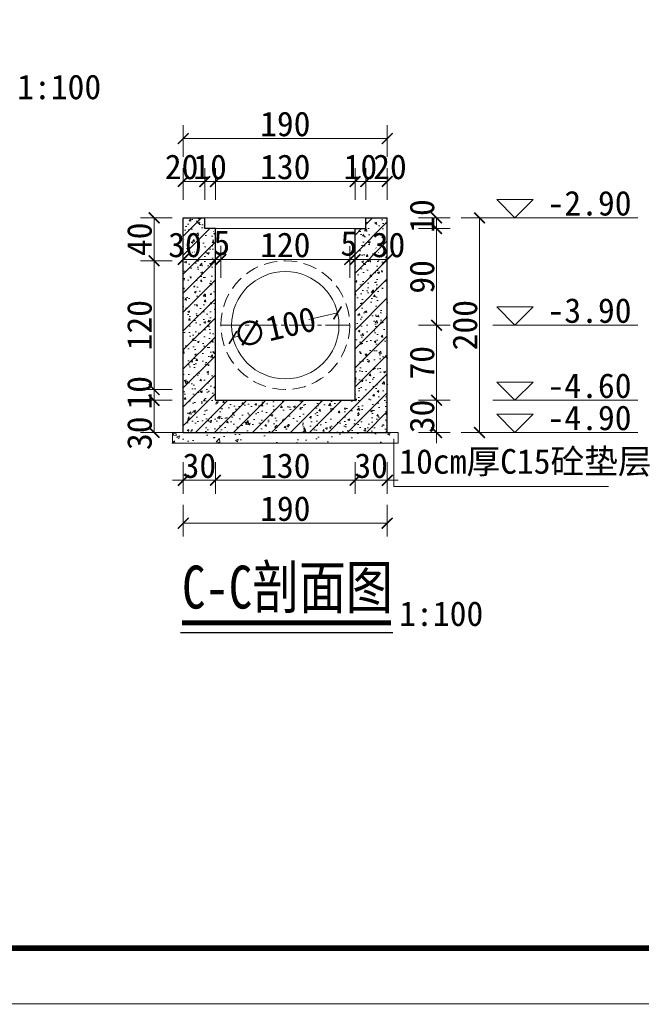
# Model space of a CAD drawing. Extents: x 36231 to 595326, y 3059 to 3871788.
# Tile 101 of 143: x 586886 to 586944, y 3865728 to 3865820. Entities that reach past the tile are written whole.
import ezdxf

# ---------------------------------------------------------------- set-up
doc = ezdxf.new("R2010")
doc.units = 0
doc.header["$PDMODE"] = 32
doc.header["$PDSIZE"] = 0.2
doc.linetypes.add('CENTER2', pattern=[1.125, 0.75, -0.125, 0.125, -0.125])
doc.linetypes.add('HIDDEN', pattern=[0.375, 0.25, -0.125])
doc.layers.get('0').update_dxf_attribs({"linetype": 'CONTINUOUS'})
doc.layers.get('Defpoints').update_dxf_attribs({"linetype": 'CONTINUOUS'})
for name, color, linetype, lineweight in [('0.09标注线', 3, 'CONTINUOUS', 9), ('0.13填充', 8, 'CONTINUOUS', 9), ('0.13文字', 3, 'CONTINUOUS', 13), ('0.30粗蓝', 4, 'CONTINUOUS', 30), ('中心线', 1, 'CENTER2', 20), ('中虚线', 8, 'HIDDEN', 15), ('图框１', 5, 'CONTINUOUS', 60), ('文字', 7, 'CONTINUOUS', 15), ('文字层', 7, 'CONTINUOUS', 15), ('粗线', 7, 'CONTINUOUS', 35)]:
    doc.layers.add(name, color=color, linetype=linetype, lineweight=lineweight)
doc.styles.add('-仿宋_GB2312', font='仿宋_GB2312_0.ttf')
doc.styles.get("Standard").update_dxf_attribs({"font": 'rs.shx', "bigfont": 'hztxt.shx'})
doc.dimstyles.get("Standard").update_dxf_attribs({"dimtxt": 0.18, "dimasz": 0.18, "dimexe": 0.18, "dimexo": 0.0625, "dimgap": 0.09, "dimtad": 0, "dimtih": 1, "dimtoh": 1, "dimdec": 0, "dimlfac": 2, "dimzin": 0, "dimdsep": 46, "dimtxsty": 'Standard', "dimcen": 0.09, "dimadec": 0, "dimazin": 0, "dimtfac": 1, "dimtdec": 0, "dimtofl": 0, "dimtmove": 0, "dimatfit": 3, "dimfxl": 1, "dimtolj": 1, "dimtzin": 0, "dimarcsym": 0})

# ---------------------------------------------------------------- blocks, each defined once
blk = doc.blocks.new('_ARCHTICK')
at = {"color": 0, "linetype": 'ByBlock', "const_width": 0.15}
blk.add_lwpolyline([(-0.5, -0.5), (0.5, 0.5)], dxfattribs=at)
blk = doc.blocks.new('*D1133')
at = {"color": 0, "lineweight": 9}
for p, q in [((586922.9621336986, 3865800.522504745), (586925.9121336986, 3865800.522504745)), ((586924.6621336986, 3865800.522504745), (586924.6621336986, 3865791.522504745)), ((586922.9621336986, 3865791.522504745), (586925.9121336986, 3865791.522504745))]:
    blk.add_line(p, q, dxfattribs=at)
at = {"layer": 'Defpoints', "color": 0, "lineweight": 13}
for p in [(586918.0681383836, 3865800.522504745), (586916.5681383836, 3865791.522504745), (586924.6621336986, 3865791.522504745)]:
    blk.add_point(p, dxfattribs=at)
at = {"color": 0, "lineweight": 9}
for p, rotation in [((586924.6621336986, 3865800.522504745), 90), ((586924.6621336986, 3865791.522504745), 270)]:
    blk.add_blockref('_ARCHTICK', p, dxfattribs=dict(at, rotation=rotation))
at = {"color": 0, "lineweight": 13, "insert": (586923.312133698, 3865796.022504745), "char_height": 2.3, "attachment_point": 5, "rotation": 90, "style": '-仿宋_GB2312'}
blk.add_mtext('\\A1;90', dxfattribs=at)
blk = doc.blocks.new('*D1134')
at = {"color": 0, "lineweight": 9}
for p, q in [((586924.6621336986, 3865784.522504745), (586924.6621336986, 3865785.522504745)), ((586922.9621336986, 3865784.522504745), (586925.9121336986, 3865784.522504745)), ((586924.6621336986, 3865784.522504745), (586924.6621336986, 3865781.522504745)), ((586922.9621336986, 3865781.522504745), (586925.9121336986, 3865781.522504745)), ((586924.6621336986, 3865781.522504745), (586924.6621336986, 3865780.522504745))]:
    blk.add_line(p, q, dxfattribs=at)
at = {"layer": 'Defpoints', "color": 0, "lineweight": 13}
for p in [(586917.0681383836, 3865784.522504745), (586917.0681383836, 3865781.522504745), (586924.6621336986, 3865781.522504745)]:
    blk.add_point(p, dxfattribs=at)
at = {"color": 0, "lineweight": 9}
for p, rotation in [((586924.6621336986, 3865784.522504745), 270), ((586924.6621336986, 3865781.522504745), 90)]:
    blk.add_blockref('_ARCHTICK', p, dxfattribs=dict(at, rotation=rotation))
at = {"color": 0, "lineweight": 13, "insert": (586923.312133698, 3865783.022504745), "char_height": 2.3, "attachment_point": 5, "rotation": 90, "style": '-仿宋_GB2312'}
blk.add_mtext('\\A1;30', dxfattribs=at)
blk = doc.blocks.new('*D1078')
at = {"color": 0, "lineweight": 9}
for p, q in [((586926.9621336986, 3865801.522504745), (586929.9121336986, 3865801.522504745)), ((586928.6621336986, 3865801.522504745), (586928.6621336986, 3865781.522504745)), ((586926.9621336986, 3865781.522504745), (586929.9121336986, 3865781.522504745))]:
    blk.add_line(p, q, dxfattribs=at)
at = {"layer": 'Defpoints', "color": 0, "lineweight": 13}
for p in [(586920.0681383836, 3865801.522504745), (586920.0681383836, 3865781.522504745), (586928.6621336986, 3865781.522504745)]:
    blk.add_point(p, dxfattribs=at)
at = {"color": 0, "lineweight": 9}
for p, rotation in [((586928.6621336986, 3865801.522504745), 90), ((586928.6621336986, 3865781.522504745), 270)]:
    blk.add_blockref('_ARCHTICK', p, dxfattribs=dict(at, rotation=rotation))
at = {"color": 0, "lineweight": 13, "insert": (586927.312133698, 3865791.522504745), "char_height": 2.3, "attachment_point": 5, "rotation": 90, "style": '-仿宋_GB2312'}
blk.add_mtext('\\A1;200', dxfattribs=at)
blk = doc.blocks.new('*D1079')
at = {"color": 0, "lineweight": 9}
for p, q in [((586901.0681383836, 3865778.769687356), (586901.0681383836, 3865775.819687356)), ((586904.0681383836, 3865778.769687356), (586904.0681383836, 3865775.819687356)), ((586901.0681383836, 3865777.069687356), (586900.0681383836, 3865777.069687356)), ((586901.0681383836, 3865777.069687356), (586904.0681383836, 3865777.069687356)), ((586904.0681383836, 3865777.069687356), (586905.0681383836, 3865777.069687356))]:
    blk.add_line(p, q, dxfattribs=at)
at = {"layer": 'Defpoints', "color": 0, "lineweight": 13}
for p in [(586901.0681383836, 3865787.073313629), (586904.0681383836, 3865787.073313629), (586904.0681383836, 3865777.069687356)]:
    blk.add_point(p, dxfattribs=at)
at = {"color": 0, "lineweight": 9}
blk.add_blockref('_ARCHTICK', (586901.0681383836, 3865777.069687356), dxfattribs=at)
at = {"color": 0, "lineweight": 9, "rotation": 180}
blk.add_blockref('_ARCHTICK', (586904.0681383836, 3865777.069687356), dxfattribs=at)
at = {"color": 0, "lineweight": 13, "insert": (586902.5681383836, 3865778.419687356), "char_height": 2.3, "attachment_point": 5, "style": '-仿宋_GB2312'}
blk.add_mtext('\\A1;30', dxfattribs=at)
blk = doc.blocks.new('*D1081')
at = {"color": 0, "lineweight": 9}
for p, q in [((586917.0681383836, 3865778.769687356), (586917.0681383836, 3865775.819687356)), ((586920.0681383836, 3865778.769687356), (586920.0681383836, 3865775.819687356)), ((586917.0681383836, 3865777.069687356), (586916.0681383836, 3865777.069687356)), ((586917.0681383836, 3865777.069687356), (586920.0681383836, 3865777.069687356)), ((586920.0681383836, 3865777.069687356), (586921.0681383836, 3865777.069687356))]:
    blk.add_line(p, q, dxfattribs=at)
at = {"layer": 'Defpoints', "color": 0, "lineweight": 13}
for p in [(586917.0681383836, 3865787.141023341), (586920.0681383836, 3865787.141023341), (586920.0681383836, 3865777.069687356)]:
    blk.add_point(p, dxfattribs=at)
at = {"color": 0, "lineweight": 9}
blk.add_blockref('_ARCHTICK', (586917.0681383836, 3865777.069687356), dxfattribs=at)
at = {"color": 0, "lineweight": 9, "rotation": 180}
blk.add_blockref('_ARCHTICK', (586920.0681383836, 3865777.069687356), dxfattribs=at)
at = {"color": 0, "lineweight": 13, "insert": (586918.5681383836, 3865778.419687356), "char_height": 2.3, "attachment_point": 5, "style": '-仿宋_GB2312'}
blk.add_mtext('\\A1;30', dxfattribs=at)
blk = doc.blocks.new('*D1135')
at = {"color": 0, "lineweight": 9}
for p, q in [((586915.4351532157, 3865792.668003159), (586912.7777826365, 3865792.042565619)), ((586905.7011235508, 3865790.377006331), (586906.3582349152, 3865790.531663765))]:
    blk.add_line(p, q, dxfattribs=at)
at = {"layer": 'Defpoints', "color": 0, "lineweight": 13}
for p in [(586915.4351532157, 3865792.668003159), (586905.7011235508, 3865790.377006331)]:
    blk.add_point(p, dxfattribs=at)
at = {"color": 0, "lineweight": 9}
for p, rotation in [((586915.4351532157, 3865792.668003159), 13.24407211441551), ((586905.7011235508, 3865790.377006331), 193.2440721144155)]:
    blk.add_blockref('_ARCHTICK', p, dxfattribs=dict(at, rotation=rotation))
at = {"color": 0, "lineweight": 13, "insert": (586909.5680087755, 3865791.287114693), "char_height": 2.3, "attachment_point": 5, "rotation": 13.244072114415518, "style": '-仿宋_GB2312'}
blk.add_mtext('\\A1;∅100', dxfattribs=at)
blk = doc.blocks.new('*D1084')
at = {"color": 0, "lineweight": 9}
for p, q in [((586918.0681383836, 3865803.213839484), (586918.0681383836, 3865806.163839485)), ((586920.0681383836, 3865803.213839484), (586920.0681383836, 3865806.163839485)), ((586918.0681383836, 3865804.913839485), (586920.0681383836, 3865804.913839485))]:
    blk.add_line(p, q, dxfattribs=at)
at = {"layer": 'Defpoints', "color": 0, "lineweight": 13}
for p in [(586920.0681383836, 3865804.913839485), (586918.0681383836, 3865800.522504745), (586920.0681383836, 3865792.918289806)]:
    blk.add_point(p, dxfattribs=at)
at = {"color": 0, "lineweight": 9, "rotation": 180}
blk.add_blockref('_ARCHTICK', (586918.0681383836, 3865804.913839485), dxfattribs=at)
at = {"color": 0, "lineweight": 9}
blk.add_blockref('_ARCHTICK', (586920.0681383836, 3865804.913839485), dxfattribs=at)
at = {"color": 0, "lineweight": 13, "insert": (586920.3189162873, 3865806.263839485), "char_height": 2.3, "attachment_point": 5, "style": '-仿宋_GB2312'}
blk.add_mtext('\\A1;20', dxfattribs=at)
blk = doc.blocks.new('*D1136')
at = {"color": 0, "lineweight": 9}
for p, q in [((586917.0681383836, 3865803.213839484), (586917.0681383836, 3865806.163839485)), ((586918.0681383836, 3865803.213839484), (586918.0681383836, 3865806.163839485)), ((586917.0681383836, 3865804.913839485), (586916.0681383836, 3865804.913839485)), ((586917.0681383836, 3865804.913839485), (586918.0681383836, 3865804.913839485)), ((586918.0681383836, 3865804.913839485), (586919.0681383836, 3865804.913839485))]:
    blk.add_line(p, q, dxfattribs=at)
at = {"layer": 'Defpoints', "color": 0, "lineweight": 13}
for p in [(586918.0681383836, 3865804.913839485), (586917.0681383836, 3865800.522504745), (586918.0681383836, 3865800.522504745)]:
    blk.add_point(p, dxfattribs=at)
at = {"color": 0, "lineweight": 9}
blk.add_blockref('_ARCHTICK', (586917.0681383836, 3865804.913839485), dxfattribs=at)
at = {"color": 0, "lineweight": 9, "rotation": 180}
blk.add_blockref('_ARCHTICK', (586918.0681383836, 3865804.913839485), dxfattribs=at)
at = {"color": 0, "lineweight": 13, "insert": (586917.5681383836, 3865806.263839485), "char_height": 2.3, "attachment_point": 5, "style": '-仿宋_GB2312'}
blk.add_mtext('\\A1;10', dxfattribs=at)
blk = doc.blocks.new('*D1137')
at = {"color": 0, "lineweight": 9}
for p, q in [((586904.0681383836, 3865803.213839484), (586904.0681383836, 3865806.163839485)), ((586917.0681383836, 3865803.213839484), (586917.0681383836, 3865806.163839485)), ((586917.0681383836, 3865804.913839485), (586904.0681383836, 3865804.913839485))]:
    blk.add_line(p, q, dxfattribs=at)
at = {"layer": 'Defpoints', "color": 0, "lineweight": 13}
for p in [(586904.0681383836, 3865804.913839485), (586904.0681383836, 3865800.522504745), (586917.0681383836, 3865800.522504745)]:
    blk.add_point(p, dxfattribs=at)
at = {"color": 0, "lineweight": 9, "rotation": 180}
blk.add_blockref('_ARCHTICK', (586904.0681383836, 3865804.913839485), dxfattribs=at)
at = {"color": 0, "lineweight": 9}
blk.add_blockref('_ARCHTICK', (586917.0681383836, 3865804.913839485), dxfattribs=at)
at = {"color": 0, "lineweight": 13, "insert": (586910.5681383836, 3865806.263839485), "char_height": 2.3, "attachment_point": 5, "style": '-仿宋_GB2312'}
blk.add_mtext('\\A1;130', dxfattribs=at)
blk = doc.blocks.new('*D1138')
at = {"color": 0, "lineweight": 9}
for p, q in [((586903.0681383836, 3865803.213839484), (586903.0681383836, 3865806.163839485)), ((586904.0681383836, 3865803.213839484), (586904.0681383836, 3865806.163839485)), ((586903.0681383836, 3865804.913839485), (586902.0681383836, 3865804.913839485)), ((586904.0681383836, 3865804.913839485), (586903.0681383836, 3865804.913839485)), ((586904.0681383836, 3865804.913839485), (586905.0681383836, 3865804.913839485))]:
    blk.add_line(p, q, dxfattribs=at)
at = {"layer": 'Defpoints', "color": 0, "lineweight": 13}
for p in [(586903.0681383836, 3865804.913839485), (586903.0681383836, 3865801.522504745), (586904.0681383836, 3865800.522504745)]:
    blk.add_point(p, dxfattribs=at)
at = {"color": 0, "lineweight": 9}
blk.add_blockref('_ARCHTICK', (586903.0681383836, 3865804.913839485), dxfattribs=at)
at = {"color": 0, "lineweight": 9, "rotation": 180}
blk.add_blockref('_ARCHTICK', (586904.0681383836, 3865804.913839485), dxfattribs=at)
at = {"color": 0, "lineweight": 13, "insert": (586903.5681383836, 3865806.263839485), "char_height": 2.3, "attachment_point": 5, "style": '-仿宋_GB2312'}
blk.add_mtext('\\A1;10', dxfattribs=at)
blk = doc.blocks.new('*D1139')
at = {"color": 0, "lineweight": 9}
for p, q in [((586901.0681383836, 3865803.213839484), (586901.0681383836, 3865806.163839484)), ((586903.0681383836, 3865803.213839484), (586903.0681383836, 3865806.163839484)), ((586901.0681383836, 3865804.913839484), (586903.0681383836, 3865804.913839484))]:
    blk.add_line(p, q, dxfattribs=at)
at = {"layer": 'Defpoints', "color": 0, "lineweight": 13}
for p in [(586903.0681383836, 3865804.913839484), (586903.0681383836, 3865800.522504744), (586901.0681383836, 3865797.102089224)]:
    blk.add_point(p, dxfattribs=at)
at = {"color": 0, "lineweight": 9, "rotation": 180}
blk.add_blockref('_ARCHTICK', (586901.0681383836, 3865804.913839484), dxfattribs=at)
at = {"color": 0, "lineweight": 9}
blk.add_blockref('_ARCHTICK', (586903.0681383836, 3865804.913839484), dxfattribs=at)
at = {"color": 0, "lineweight": 13, "insert": (586900.9125039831, 3865806.263839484), "char_height": 2.3, "attachment_point": 5, "style": '-仿宋_GB2312'}
blk.add_mtext('\\A1;20', dxfattribs=at)
blk = doc.blocks.new('*D1085')
at = {"color": 0, "lineweight": 9}
for p, q in [((586904.0681383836, 3865795.951714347), (586904.0681383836, 3865798.901714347)), ((586904.5681383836, 3865795.951714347), (586904.5681383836, 3865798.901714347)), ((586904.0681383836, 3865797.651714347), (586904.5681383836, 3865797.651714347))]:
    blk.add_line(p, q, dxfattribs=at)
at = {"layer": 'Defpoints', "color": 0, "lineweight": 13}
for p in [(586904.5681383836, 3865797.651714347), (586904.0681383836, 3865791.531506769), (586904.5681383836, 3865787.642712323)]:
    blk.add_point(p, dxfattribs=at)
at = {"color": 0, "lineweight": 9, "rotation": 180}
blk.add_blockref('_ARCHTICK', (586904.0681383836, 3865797.651714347), dxfattribs=at)
at = {"color": 0, "lineweight": 9}
blk.add_blockref('_ARCHTICK', (586904.5681383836, 3865797.651714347), dxfattribs=at)
at = {"color": 0, "lineweight": 13, "insert": (586904.6509856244, 3865799.19888837), "char_height": 2.3, "attachment_point": 5, "style": '-仿宋_GB2312'}
blk.add_mtext('\\A1;5', dxfattribs=at)
blk = doc.blocks.new('*D1141')
at = {"color": 0, "lineweight": 9}
for p, q in [((586916.5681383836, 3865795.942712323), (586916.5681383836, 3865798.892712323)), ((586917.0681383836, 3865795.942712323), (586917.0681383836, 3865798.892712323)), ((586916.5681383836, 3865797.642712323), (586917.0681383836, 3865797.642712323))]:
    blk.add_line(p, q, dxfattribs=at)
at = {"layer": 'Defpoints', "color": 0, "lineweight": 13}
for p in [(586917.0681383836, 3865797.642712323), (586916.5681383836, 3865791.522504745), (586917.0681383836, 3865791.522504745)]:
    blk.add_point(p, dxfattribs=at)
at = {"color": 0, "lineweight": 9, "rotation": 180}
blk.add_blockref('_ARCHTICK', (586916.5681383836, 3865797.642712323), dxfattribs=at)
at = {"color": 0, "lineweight": 9}
blk.add_blockref('_ARCHTICK', (586917.0681383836, 3865797.642712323), dxfattribs=at)
at = {"color": 0, "lineweight": 13, "insert": (586916.4863699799, 3865799.132295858), "char_height": 2.3, "attachment_point": 5, "style": '-仿宋_GB2312'}
blk.add_mtext('\\A1;5', dxfattribs=at)
blk = doc.blocks.new('*D1145')
at = {"color": 0, "lineweight": 9}
for p, q in [((586900.0485509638, 3865784.522504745), (586897.0985509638, 3865784.522504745)), ((586898.3485509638, 3865784.522504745), (586898.3485509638, 3865781.522504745)), ((586900.0485509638, 3865781.522504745), (586897.0985509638, 3865781.522504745))]:
    blk.add_line(p, q, dxfattribs=at)
at = {"layer": 'Defpoints', "color": 0, "lineweight": 13}
for p in [(586904.0681383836, 3865784.522504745), (586898.3485509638, 3865781.522504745), (586904.0681383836, 3865781.522504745)]:
    blk.add_point(p, dxfattribs=at)
at = {"color": 0, "lineweight": 9}
for p, rotation in [((586898.3485509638, 3865784.522504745), 90), ((586898.3485509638, 3865781.522504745), 270)]:
    blk.add_blockref('_ARCHTICK', p, dxfattribs=dict(at, rotation=rotation))
at = {"color": 0, "lineweight": 13, "insert": (586896.9985509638, 3865781.450095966), "char_height": 2.3, "attachment_point": 5, "rotation": 90, "style": '-仿宋_GB2312'}
blk.add_mtext('\\A1;30', dxfattribs=at)
blk = doc.blocks.new('*D1147')
at = {"color": 0, "lineweight": 9}
for p, q in [((586901.0681383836, 3865795.942712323), (586901.0681383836, 3865798.892712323)), ((586904.0681383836, 3865795.942712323), (586904.0681383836, 3865798.892712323)), ((586904.0681383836, 3865797.642712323), (586901.0681383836, 3865797.642712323))]:
    blk.add_line(p, q, dxfattribs=at)
at = {"layer": 'Defpoints', "color": 0, "lineweight": 13}
for p in [(586901.0681383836, 3865797.642712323), (586901.0681383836, 3865792.522504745), (586904.0681383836, 3865792.522504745)]:
    blk.add_point(p, dxfattribs=at)
at = {"color": 0, "lineweight": 9, "rotation": 180}
blk.add_blockref('_ARCHTICK', (586901.0681383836, 3865797.642712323), dxfattribs=at)
at = {"color": 0, "lineweight": 9}
blk.add_blockref('_ARCHTICK', (586904.0681383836, 3865797.642712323), dxfattribs=at)
at = {"color": 0, "lineweight": 13, "insert": (586901.2278900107, 3865798.992712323), "char_height": 2.3, "attachment_point": 5, "style": '-仿宋_GB2312'}
blk.add_mtext('\\A1;30', dxfattribs=at)
blk = doc.blocks.new('*D1148')
at = {"color": 0, "lineweight": 9}
for p, q in [((586922.9621336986, 3865791.522504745), (586925.9121336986, 3865791.522504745)), ((586924.6621336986, 3865791.522504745), (586924.6621336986, 3865784.522504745)), ((586922.9621336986, 3865784.522504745), (586925.9121336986, 3865784.522504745))]:
    blk.add_line(p, q, dxfattribs=at)
at = {"layer": 'Defpoints', "color": 0, "lineweight": 13}
for p in [(586916.5681383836, 3865791.522504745), (586916.5681383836, 3865784.522504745), (586924.6621336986, 3865784.522504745)]:
    blk.add_point(p, dxfattribs=at)
at = {"color": 0, "lineweight": 9}
for p, rotation in [((586924.6621336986, 3865791.522504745), 90), ((586924.6621336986, 3865784.522504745), 270)]:
    blk.add_blockref('_ARCHTICK', p, dxfattribs=dict(at, rotation=rotation))
at = {"color": 0, "lineweight": 13, "insert": (586923.312133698, 3865788.022504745), "char_height": 2.3, "attachment_point": 5, "rotation": 90, "style": '-仿宋_GB2312'}
blk.add_mtext('\\A1;70', dxfattribs=at)
blk = doc.blocks.new('eesz')
at = {"layer": '图框１', "color": 7, "const_width": 0.46666665}
blk.add_lwpolyline([(25244.47424427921, -497.5989567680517), (25244.47424427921, -1980.561866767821), (27344.47416927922, -1980.561866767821), (27344.47416927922, -497.5989567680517)], close=True, dxfattribs=at)
blk.add_lwpolyline([(25244.47424427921, -497.5989567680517), (25244.47424427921, -1980.561866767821), (27344.47416927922, -1980.561866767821), (27344.47416927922, -497.5989567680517)], close=True, dxfattribs=at)
at = {"layer": '图框１', "color": 5, "const_width": 0.46666665}
blk.add_lwpolyline([(25244.47424427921, -497.5989567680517), (25244.47424427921, -1980.561866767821), (27344.47416927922, -1980.561866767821), (27344.47416927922, -497.5989567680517)], close=True, dxfattribs=at)
at = {"layer": '图框１', "color": 7}
blk.add_lwpolyline([(25322.25201927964, -518.3396967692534, 3.111110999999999, 3.111110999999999, 0), (27318.54824427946, -518.3396967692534, 2.592592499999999, 2.592592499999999, 0), (27318.54824427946, -1954.635941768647, 2.592592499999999, 2.592592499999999, 0), (25322.25201927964, -1954.635941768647, 2.592592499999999, 2.592592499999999, 0)], format="xyseb", close=True, dxfattribs=at)
blk.add_lwpolyline([(25322.25201927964, -518.3396967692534, 3.111110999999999, 3.111110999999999, 0), (27318.54824427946, -518.3396967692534, 2.592592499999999, 2.592592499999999, 0), (27318.54824427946, -1954.635941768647, 2.592592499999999, 2.592592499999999, 0), (25322.25201927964, -1954.635941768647, 2.592592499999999, 2.592592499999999, 0)], format="xyseb", close=True, dxfattribs=at)
at = {"layer": '图框１', "color": 5}
blk.add_lwpolyline([(25322.25201927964, -518.3396967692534, 3.111110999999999, 3.111110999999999, 0), (27318.54824427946, -518.3396967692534, 2.592592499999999, 2.592592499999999, 0), (27318.54824427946, -1954.635941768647, 2.592592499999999, 2.592592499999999, 0), (25322.25201927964, -1954.635941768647, 2.592592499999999, 2.592592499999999, 0)], format="xyseb", close=True, dxfattribs=at)

msp = doc.modelspace()

# ---------------------------------------------------------------- hatches: boundary and pattern name
at = {"layer": '0.13填充'}
h = msp.add_hatch(dxfattribs=at)
h.set_pattern_fill('钢筋混凝土', color=8, scale=0.25, style=0, pattern_type=2)
h.set_pattern_definition([(45, (543139.1681018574, 3864621.659088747), (-0.8838834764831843, 0.8838834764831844), []), (49.99999999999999, (543139.1681018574, 3864621.659088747), (1.793150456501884, -0.1568803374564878), [0.1875, -2.0625]), (355, (543139.1681018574, 3864621.659088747), (-0.3468783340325, 1.88048033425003), [0.15, -1.65]), (100.4514, (543139.3175310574, 3864621.646015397), (1.446273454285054, 1.723598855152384), [0.1593504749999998, -1.752855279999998]), (46.18420000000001, (543139.1681018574, 3864622.159088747), (2.668102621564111, -0.4137975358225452), [0.28125, -3.09375]), (96.6356, (543139.3904437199, 3864622.124605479), (2.336656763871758, 2.435294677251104), [0.23902572, -2.6292825]), (351.1842, (543139.1681018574, 3864622.159088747), (2.336654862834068, 2.435296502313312), [0.225, -2.475]), (21, (543139.4181018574, 3864622.034088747), (1.492267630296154, -1.006547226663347), [0.1875, -2.0625]), (326.0000000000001, (543139.4181018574, 3864622.034088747), (0.6082883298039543, 1.812875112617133), [0.15, -1.65]), (71.4514, (543139.5424574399, 3864621.950209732), (2.100556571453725, 0.806326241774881), [0.159350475, -1.75285528]), (37.50000000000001, (543139.1681018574, 3864621.659088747), (0.03039963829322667, 0.8322346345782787), [0.0125, -1.63, 0.0125, -1.675, 0.0125, -1.65625]), (7.499999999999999, (543139.1681018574, 3864621.659088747), (0.6576738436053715, 0.9860292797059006), [0.0125, -0.955, 0.0125, -1.5925, 0.0125, -0.63125]), (327.5, (543138.6106018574, 3864621.659088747), (1.334556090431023, -0.0563871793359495), [0.0125, -0.625, 0.0125, -1.95, 0.0125, -2.5875]), (317.5, (543138.3606018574, 3864621.659088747), (1.457965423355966, 0.2502624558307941), [0.0125, -0.8125, 0.0125, -1.295, 0.0125, -1.8375])])
h.paths.add_polyline_path([(586904.0681383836, 3865800.522504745), (586903.0681383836, 3865800.522504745), (586903.0681383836, 3865801.522504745), (586901.0681383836, 3865801.522504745), (586901.0681383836, 3865781.522504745), (586920.0681383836, 3865781.522504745), (586920.0681383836, 3865801.522504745), (586918.0681383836, 3865801.522504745), (586918.0681383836, 3865800.522504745), (586917.0681383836, 3865800.522504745), (586917.0681383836, 3865784.522504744), (586904.0681383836, 3865784.522504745)])
at = {"layer": '0.13填充', "lineweight": 5}
h = msp.add_hatch(dxfattribs=at)
h.set_pattern_fill('AR-CONC', color=8, scale=0.015, style=0)
h.set_pattern_definition([(49.99999999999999, (586900.0681383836, 3865780.522504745), (2.73277003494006, -0.2390862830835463), [0.28575, -3.14325]), (355, (586900.0681383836, 3865780.522504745), (-0.5286423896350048, 2.865849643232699), [0.2286, -2.5146]), (100.451, (586900.2958683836, 3865780.502580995), (2.204137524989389, 2.626750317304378), [0.24285, -2.67135]), (46.18420000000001, (586900.0681383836, 3865781.284504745), (4.066185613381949, -0.6306349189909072), [0.428625, -4.714874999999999]), (96.6356, (586900.4069868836, 3865781.231952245), (3.561063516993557, 3.711383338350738), [0.364275, -4.007025]), (351.1840000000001, (586900.0681383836, 3865781.284504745), (3.561069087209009, 3.711376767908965), [0.3429, -3.7719]), (21, (586900.4491383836, 3865781.094004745), (2.274223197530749, -1.533982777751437), [0.28575, -3.14325]), (326.0000000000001, (586900.4491383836, 3865781.094004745), (0.927030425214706, 2.762819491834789), [0.2286, -2.5146]), (71.4514, (586900.6386558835, 3865780.966173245), (3.201247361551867, 1.228842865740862), [0.24285, -2.67135]), (37.50000000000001, (586900.0681383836, 3865780.522504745), (0.04632904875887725, 1.268325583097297), [0, -2.48412, 0, -2.5527, 0, -2.524125]), (7.499999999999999, (586900.0681383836, 3865780.522504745), (1.002294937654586, 1.502708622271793), [0, -1.45542, 0, -2.42697, 0, -0.962025]), (327.5, (586899.2185083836, 3865780.522504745), (2.033858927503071, -0.08593115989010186), [0, -0.9525, 0, -2.9718, 0, -3.94335]), (317.5, (586898.8375083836, 3865780.522504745), (2.221937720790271, 0.3813973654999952), [0, -1.23825, 0, -1.97358, 0, -2.80035])])
h.paths.add_polyline_path([(586921.0681383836, 3865780.522504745), (586921.0681383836, 3865781.522504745), (586920.0681383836, 3865781.522504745), (586901.0681383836, 3865781.522504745), (586900.0681383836, 3865781.522504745), (586900.0681383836, 3865780.522504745)])

# ---------------------------------------------------------------- linework, layer by layer
at = {"color": 3, "lineweight": 13}
for p, q in [((586920.6858601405, 3865780.930111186), (586920.6858601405, 3865776.487245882)), ((586920.6858601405, 3865776.487245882), (586940.6723384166, 3865776.487245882))]:
    msp.add_line(p, q, dxfattribs=at)
at = {"color": 7}
msp.add_line((586900.8041925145, 3865762.871802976), (586920.5976255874, 3865762.879335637), dxfattribs=at)
at = {"color": 7, "const_width": 0.4608}
msp.add_lwpolyline([(586900.9457992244, 3865763.790895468), (586920.4155475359, 3865763.790895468)], dxfattribs=at)
at = {"layer": '0.09标注线', "color": 3, "lineweight": 13}
for p, q in [((586943.4084409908, 3865801.522504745), (586929.9121336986, 3865801.522504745)), ((586943.4084409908, 3865791.522504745), (586929.9121336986, 3865791.522504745)), ((586943.4084409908, 3865784.522504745), (586929.9121336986, 3865784.522504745)), ((586943.4084409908, 3865781.522504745), (586929.9121336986, 3865781.522504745))]:
    msp.add_line(p, q, dxfattribs=at)
at = {"layer": '0.09标注线', "lineweight": 13}
for p, q in [((586901.0681383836, 3865781.522504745), (586900.0681383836, 3865781.522504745)), ((586900.0681383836, 3865781.522504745), (586900.0681383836, 3865780.522504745)), ((586921.0681383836, 3865781.522504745), (586920.0681383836, 3865781.522504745)), ((586921.0681383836, 3865780.522504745), (586921.0681383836, 3865781.522504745)), ((586921.0681383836, 3865780.522504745), (586900.0681383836, 3865780.522504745))]:
    msp.add_line(p, q, dxfattribs=at)
at = {"layer": '0.09标注线', "color": 3, "linetype": 'Continuous', "lineweight": 13}
for points in [[(586931.959145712, 3865801.522504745), (586930.259145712, 3865803.222504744), (586933.6591457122, 3865803.222504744)], [(586931.959145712, 3865791.522504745), (586930.259145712, 3865793.222504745), (586933.6591457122, 3865793.222504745)], [(586931.959145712, 3865784.522504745), (586930.259145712, 3865786.222504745), (586933.6591457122, 3865786.222504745)], [(586931.959145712, 3865781.522504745), (586930.259145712, 3865783.222504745), (586933.6591457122, 3865783.222504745)]]:
    msp.add_lwpolyline(points, close=True, dxfattribs=at)
at = {"layer": '0.13填充', "color": 0, "lineweight": 9}
for p, q in [((586903.0681383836, 3865801.522504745), (586918.0681383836, 3865801.522504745)), ((586917.0681383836, 3865800.522504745), (586904.0681383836, 3865800.522504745))]:
    msp.add_line(p, q, dxfattribs=at)
msp.add_circle((586910.5681383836, 3865791.522504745), 5.000000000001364, dxfattribs=at)
at = {"layer": '0.30粗蓝', "color": 7, "ltscale": 80}
for p, q in [((586901.0681383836, 3865781.522504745), (586901.0681383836, 3865801.522504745)), ((586901.0681383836, 3865801.522504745), (586903.0681383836, 3865801.522504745)), ((586903.0681383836, 3865800.522504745), (586903.0681383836, 3865801.522504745)), ((586918.0681383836, 3865801.522504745), (586920.0681383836, 3865801.522504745)), ((586918.0681383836, 3865800.522504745), (586918.0681383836, 3865801.522504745)), ((586920.0681383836, 3865781.522504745), (586920.0681383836, 3865801.522504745)), ((586904.0681383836, 3865800.522504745), (586903.0681383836, 3865800.522504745)), ((586904.0681383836, 3865784.522504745), (586904.0681383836, 3865800.522504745)), ((586917.0681383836, 3865784.522504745), (586917.0681383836, 3865800.522504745)), ((586917.0681383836, 3865800.522504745), (586918.0681383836, 3865800.522504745)), ((586904.0681383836, 3865784.522504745), (586917.0681383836, 3865784.522504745)), ((586901.0681383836, 3865781.522504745), (586920.0681383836, 3865781.522504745))]:
    msp.add_line(p, q, dxfattribs=at)
at = {"layer": '中心线', "color": 1, "lineweight": 15, "ltscale": 3}
msp.add_line((586916.5681383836, 3865791.522504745), (586904.5681383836, 3865791.522504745), dxfattribs=at)
at = {"layer": '中虚线', "color": 7, "lineweight": 15, "ltscale": 5}
msp.add_circle((586910.5681383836, 3865791.522504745), 6.000000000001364, dxfattribs=at)

# ---------------------------------------------------------------- block references
at = {"layer": '文字层', "xscale": 0.1999999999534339, "yscale": 0.2000000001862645, "zscale": 0.2}
msp.add_blockref('eesz', (581633.7078090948, 3866124.396314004), dxfattribs=at)

# ---------------------------------------------------------------- texts
at = {"color": 3, "lineweight": 13, "insert": (586921.1856155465, 3865779.97766553, 0.02458559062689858), "char_height": 2.3, "width": 71.94077787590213, "attachment_point": 1, "style": '-仿宋_GB2312'}
msp.add_mtext('{\\C256;10cm厚C15砼垫层}', dxfattribs=at)
at = {"layer": '0.09标注线', "lineweight": 13, "char_height": 2.3, "width": 9.00000000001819, "attachment_point": 5, "style": '-仿宋_GB2312'}
for s, insert in [('-2.90', (586938.9084409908, 3865802.873017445)), ('-3.90', (586938.9084409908, 3865792.873017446)), ('-4.60', (586938.9084409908, 3865785.873017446)), ('-4.90', (586938.9084409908, 3865782.873017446))]:
    msp.add_mtext(s, dxfattribs=dict(at, insert=insert))
at = {"layer": '0.13文字', "color": 7, "style": '-仿宋_GB2312', "width": 0.8}
msp.add_text('C-C剖面图', height=4, dxfattribs=at).set_placement((586900.9549230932, 3865765.11796257))
at = {"layer": '文字', "color": 7, "insert": (586885.5994418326, 3865814.879999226), "char_height": 2.3, "width": 10.28954739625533, "attachment_point": 1, "style": '-仿宋_GB2312'}
msp.add_mtext('1:100', dxfattribs=at)
at = {"layer": '粗线', "color": 7, "insert": (586921.1884961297, 3865765.791405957), "char_height": 2.3, "width": 13.42870236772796, "attachment_point": 1, "style": '-仿宋_GB2312'}
msp.add_mtext('1:100', dxfattribs=at)

# ---------------------------------------------------------------- dimensions: what is measured, and where the dimension line sits
at = {"color": 3, "lineweight": 13}
for base, p1, p2 in [((586920.0681383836, 3865808.913839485), (586901.0681383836, 3865798.905424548), (586920.0681383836, 3865801.013131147)), ((586916.5681383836, 3865797.642712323), (586904.5681383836, 3865791.522504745), (586916.5681383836, 3865791.522504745)), ((586917.0681383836, 3865777.069687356), (586904.0681383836, 3865787.681733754), (586917.0681383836, 3865787.681733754)), ((586920.0681383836, 3865773.069687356), (586901.0681383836, 3865781.522504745), (586920.0681383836, 3865781.522504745))]:
    msp.add_linear_dim(base=base, p1=p1, p2=p2, dimstyle='Standard', override={"dimtxt": 2.3, "dimasz": 1, "dimexe": 1.25, "dimexo": 1.5, "dimgap": 0.2, "dimtad": 1, "dimtih": 0, "dimtoh": 0, "dimdec": 0, "dimlfac": 10, "dimtxsty": '-仿宋_GB2312', "dimblk": 'ARCHTICK', "dimtdec": 0, "dimtix": 1, "dimtofl": 1, "dimtmove": 2, "dimfxl": 1.7, "dimfxlon": 1, "dimlwd": 9, "dimlwe": 9}, dxfattribs=at).render()
for base, p1, p2, picture, middle in [((586903.0681383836, 3865804.913839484), (586901.0681383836, 3865797.102089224), (586903.0681383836, 3865800.522504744), '*D1139', (586900.9125039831, 3865806.263839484)), ((586920.0681383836, 3865804.913839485), (586918.0681383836, 3865800.522504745), (586920.0681383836, 3865792.918289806), '*D1084', (586920.3189162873, 3865806.263839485)), ((586901.0681383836, 3865797.642712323), (586904.0681383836, 3865792.522504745), (586901.0681383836, 3865792.522504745), '*D1147', (586901.2278900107, 3865798.992712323)), ((586904.5681383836, 3865797.651714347), (586904.0681383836, 3865791.531506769), (586904.5681383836, 3865787.642712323), '*D1085', (586904.6509856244, 3865799.19888837)), ((586917.0681383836, 3865797.642712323), (586916.5681383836, 3865791.522504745), (586917.0681383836, 3865791.522504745), '*D1141', (586916.4863699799, 3865799.132295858))]:
    dim = msp.add_linear_dim(base=base, p1=p1, p2=p2, dimstyle='Standard', override={"dimtxt": 2.3, "dimasz": 1, "dimexe": 1.25, "dimexo": 1.5, "dimgap": 0.2, "dimtad": 1, "dimtih": 0, "dimtoh": 0, "dimdec": 0, "dimlfac": 10, "dimtxsty": '-仿宋_GB2312', "dimblk": 'ARCHTICK', "dimtdec": 0, "dimtix": 1, "dimtofl": 1, "dimtmove": 2, "dimfxl": 1.7, "dimfxlon": 1, "dimlwd": 9, "dimlwe": 9}, dxfattribs=at)
    dim.commit()
    dim.dimension.update_dxf_attribs({"geometry": picture, "text_midpoint": middle, "dimtype": 160})
for base, p1, p2, picture, middle in [((586903.0681383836, 3865804.913839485), (586904.0681383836, 3865800.522504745), (586903.0681383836, 3865801.522504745), '*D1138', (586903.5681383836, 3865806.263839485)), ((586904.0681383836, 3865804.913839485), (586917.0681383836, 3865800.522504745), (586904.0681383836, 3865800.522504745), '*D1137', (586910.5681383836, 3865806.263839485)), ((586918.0681383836, 3865804.913839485), (586917.0681383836, 3865800.522504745), (586918.0681383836, 3865800.522504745), '*D1136', (586917.5681383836, 3865806.263839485)), ((586904.0681383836, 3865777.069687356), (586901.0681383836, 3865787.073313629), (586904.0681383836, 3865787.073313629), '*D1079', (586902.5681383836, 3865778.419687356)), ((586920.0681383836, 3865777.069687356), (586917.0681383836, 3865787.141023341), (586920.0681383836, 3865787.141023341), '*D1081', (586918.5681383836, 3865778.419687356))]:
    dim = msp.add_linear_dim(base=base, p1=p1, p2=p2, dimstyle='Standard', override={"dimtxt": 2.3, "dimasz": 1, "dimexe": 1.25, "dimexo": 1.5, "dimgap": 0.2, "dimtad": 1, "dimtih": 0, "dimtoh": 0, "dimdec": 0, "dimlfac": 10, "dimtxsty": '-仿宋_GB2312', "dimblk": 'ARCHTICK', "dimtdec": 0, "dimtix": 1, "dimtofl": 1, "dimtmove": 2, "dimfxl": 1.7, "dimfxlon": 1, "dimlwd": 9, "dimlwe": 9}, dxfattribs=at)
    dim.commit()
    dim.dimension.update_dxf_attribs({"geometry": picture, "text_midpoint": middle})
for base, p1, p2, location in [((586924.6621336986, 3865800.522504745), (586920.0681383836, 3865801.522504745), (586918.0681383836, 3865800.522504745), (586923.3121336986, 3865801.697321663)), ((586898.3485509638, 3865784.522504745), (586910.5681383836, 3865785.522504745), (586910.5681383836, 3865784.522504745), (586896.9985509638, 3865785.224751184))]:
    msp.add_linear_dim(base=base, p1=p1, p2=p2, angle=90, location=location, dimstyle='Standard', override={"dimtxt": 2.3, "dimasz": 1, "dimexe": 1.25, "dimexo": 1.5, "dimgap": 0.2, "dimtad": 1, "dimtih": 0, "dimtoh": 0, "dimdec": 0, "dimlfac": 10, "dimtxsty": '-仿宋_GB2312', "dimblk": 'ARCHTICK', "dimtdec": 0, "dimtix": 1, "dimtofl": 1, "dimtmove": 2, "dimfxl": 1.7, "dimfxlon": 1, "dimlwd": 9, "dimlwe": 9}, dxfattribs=at).render()
for base, p1, p2 in [((586898.3485509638, 3865801.522504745), (586910.5681383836, 3865797.522504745), (586910.5681383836, 3865801.522504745)), ((586898.3485509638, 3865797.522504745), (586910.5681383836, 3865785.522504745), (586910.5681383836, 3865797.522504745))]:
    msp.add_linear_dim(base=base, p1=p1, p2=p2, angle=90, dimstyle='Standard', override={"dimtxt": 2.3, "dimasz": 1, "dimexe": 1.25, "dimexo": 1.5, "dimgap": 0.2, "dimtad": 1, "dimtih": 0, "dimtoh": 0, "dimdec": 0, "dimlfac": 10, "dimtxsty": '-仿宋_GB2312', "dimblk": 'ARCHTICK', "dimtdec": 0, "dimtix": 1, "dimtofl": 1, "dimtmove": 2, "dimfxl": 1.7, "dimfxlon": 1, "dimlwd": 9, "dimlwe": 9}, dxfattribs=at).render()
for base, p1, p2, picture, middle in [((586928.6621336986, 3865781.522504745), (586920.0681383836, 3865801.522504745), (586920.0681383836, 3865781.522504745), '*D1078', (586927.312133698, 3865791.522504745)), ((586924.6621336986, 3865791.522504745), (586918.0681383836, 3865800.522504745), (586916.5681383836, 3865791.522504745), '*D1133', (586923.312133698, 3865796.022504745)), ((586924.6621336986, 3865784.522504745), (586916.5681383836, 3865791.522504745), (586916.5681383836, 3865784.522504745), '*D1148', (586923.312133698, 3865788.022504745)), ((586924.6621336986, 3865781.522504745), (586917.0681383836, 3865784.522504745), (586917.0681383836, 3865781.522504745), '*D1134', (586923.312133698, 3865783.022504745))]:
    dim = msp.add_linear_dim(base=base, p1=p1, p2=p2, angle=90, dimstyle='Standard', override={"dimtxt": 2.3, "dimasz": 1, "dimexe": 1.25, "dimexo": 1.5, "dimgap": 0.2, "dimtad": 1, "dimtih": 0, "dimtoh": 0, "dimdec": 0, "dimlfac": 10, "dimtxsty": '-仿宋_GB2312', "dimblk": 'ARCHTICK', "dimtdec": 0, "dimtix": 1, "dimtofl": 1, "dimtmove": 2, "dimfxl": 1.7, "dimfxlon": 1, "dimlwd": 9, "dimlwe": 9}, dxfattribs=at)
    dim.commit()
    dim.dimension.update_dxf_attribs({"geometry": picture, "text_midpoint": middle})
msp.add_linear_dim(base=(586920.0681383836, 3865797.642712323), p1=(586917.0681383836, 3865793.037484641), p2=(586920.0681383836, 3865793.037484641), location=(586920.1826561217, 3865798.992712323), dimstyle='Standard', override={"dimtxt": 2.3, "dimasz": 1, "dimexe": 1.25, "dimexo": 1.5, "dimgap": 0.2, "dimtad": 1, "dimtih": 0, "dimtoh": 0, "dimdec": 0, "dimlfac": 10, "dimtxsty": '-仿宋_GB2312', "dimblk": 'ARCHTICK', "dimtdec": 0, "dimtix": 1, "dimtofl": 1, "dimtmove": 2, "dimfxl": 1.7, "dimfxlon": 1, "dimlwd": 9, "dimlwe": 9}, dxfattribs=at).render()
dim = msp.add_diameter_dim_2p(p1=(586915.4351532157, 3865792.668003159), p2=(586905.7011235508, 3865790.377006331), dimstyle='Standard', override={"dimtxt": 2.3, "dimasz": 1, "dimexe": 1.25, "dimexo": 1.5, "dimgap": 0.2, "dimtad": 1, "dimtih": 0, "dimtoh": 0, "dimdec": 0, "dimlfac": 10, "dimtxsty": '-仿宋_GB2312', "dimblk": 'ARCHTICK', "dimtdec": 0, "dimtix": 1, "dimtofl": 1, "dimtmove": 2, "dimfxl": 1.7, "dimfxlon": 1, "dimlwd": 9, "dimlwe": 9}, dxfattribs=at)
dim.commit()
dim.dimension.update_dxf_attribs({"geometry": '*D1135', "text_midpoint": (586909.5680087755, 3865791.287114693), "dimtype": 163})
dim = msp.add_linear_dim(base=(586898.3485509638, 3865781.522504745), p1=(586904.0681383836, 3865784.522504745), p2=(586904.0681383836, 3865781.522504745), angle=90, dimstyle='Standard', override={"dimtxt": 2.3, "dimasz": 1, "dimexe": 1.25, "dimexo": 1.5, "dimgap": 0.2, "dimtad": 1, "dimtih": 0, "dimtoh": 0, "dimdec": 0, "dimlfac": 10, "dimtxsty": '-仿宋_GB2312', "dimblk": 'ARCHTICK', "dimtdec": 0, "dimtix": 1, "dimtofl": 1, "dimtmove": 2, "dimfxl": 1.7, "dimfxlon": 1, "dimlwd": 9, "dimlwe": 9}, dxfattribs=at)
dim.commit()
dim.dimension.update_dxf_attribs({"geometry": '*D1145', "text_midpoint": (586896.9985509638, 3865781.450095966), "dimtype": 160})

doc.saveas('drawing.dxf')
